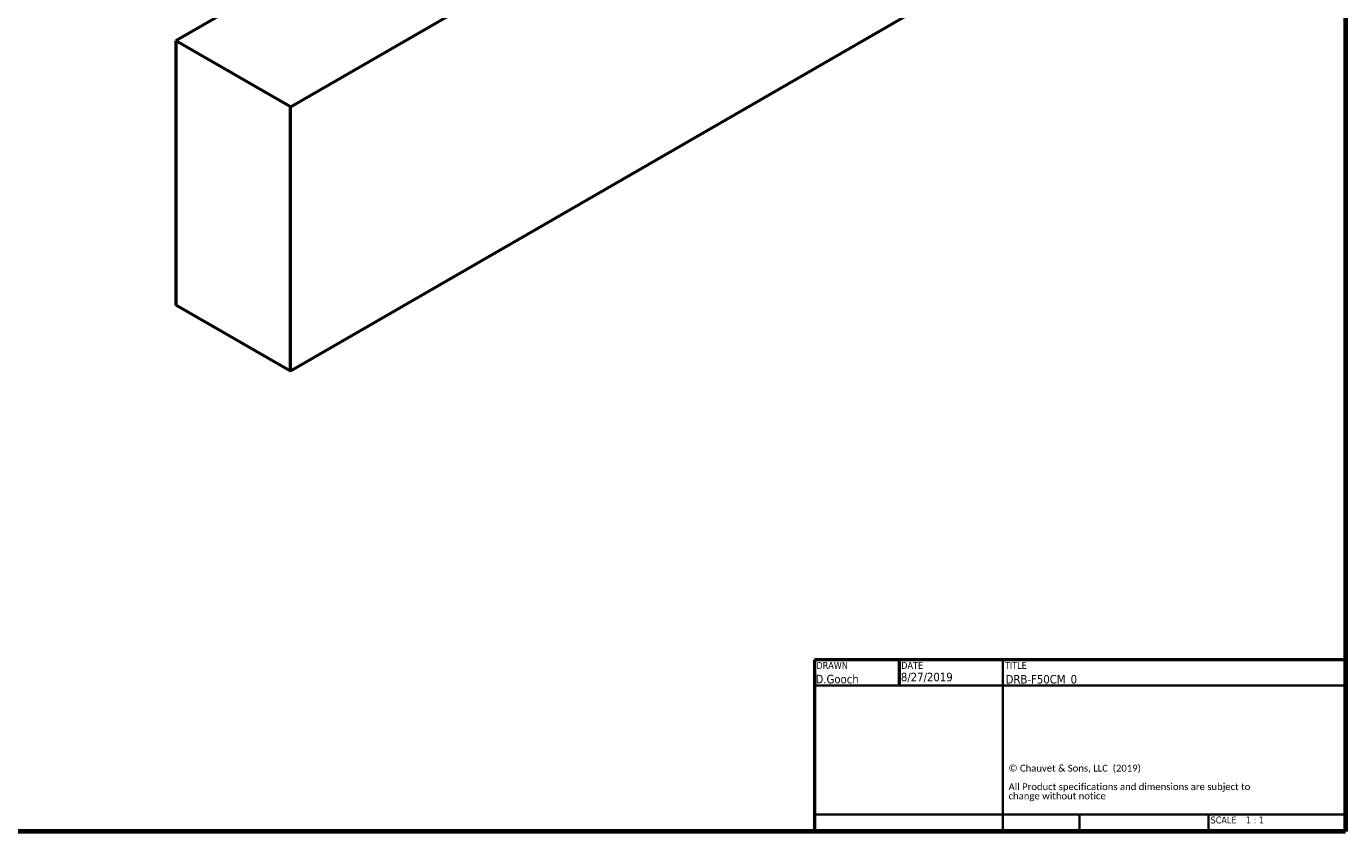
# Paper-space layout 'Sheet_1' of a CAD drawing. Header units: millimetres. Extents: x 0.8 to 58.3, y 0.8 to 58.3.
# Tile 2 of 4: x 39 to 58.3, y 0.8 to 12.5. Entities that reach past the tile are written whole.
import ezdxf
from ezdxf.enums import TextEntityAlignment as Align

# ---------------------------------------------------------------- set-up
doc = ezdxf.new("R2010")
doc.units = ezdxf.units.MM
for name, color, linetype, lineweight in [('Border (ISO)', 7, 'Continuous', 70), ('Title (ISO)', 7, 'Continuous', 50), ('Visible (ISO)', 7, 'Continuous', 50)]:
    doc.layers.add(name, color=color, linetype=linetype, lineweight=lineweight)
doc.styles.add('Note Text (ISO)', font='tahoma.ttf')
doc.styles.add('Text Style38', font='tahoma.ttf')
doc.styles.add('Text Style39', font='tahoma.ttf')

# ---------------------------------------------------------------- blocks, each defined once
blk = doc.blocks.new('Borders Chauvet')
at = {"layer": 'Border (ISO)'}
for p, q in [((58.268, 58.268), (58.268, 0.787)), ((58.268, 0.787), (0.787, 0.787))]:
    blk.add_line(p, q, dxfattribs=at)
blk = doc.blocks.new('Title Blocks Chauvet')
at = {"layer": 'Title (ISO)'}
for p, q in [((16.335, 5.738), (8.585, 5.738)), ((8.585, 5.738), (8.585, 3.233)), ((9.823, 5.738), (9.823, 5.363)), ((16.335, 3.233), (16.335, 5.738)), ((8.585, 3.233), (16.335, 3.233))]:
    blk.add_line(p, q, dxfattribs=at)
at = {"layer": 'Title (ISO)', "lineweight": 35}
for p, q in [((11.335, 3.233), (11.335, 5.738)), ((8.585, 5.363), (16.335, 5.363)), ((11.335, 3.483), (8.585, 3.483)), ((16.335, 3.483), (11.335, 3.483)), ((12.455, 3.483), (12.455, 3.233)), ((14.335, 3.483), (14.335, 3.233))]:
    blk.add_line(p, q, dxfattribs=at)
at = {"layer": 'Title (ISO)', "style": 'Text Style38'}
for s, p in [('DRAWN', (8.615, 5.708)), ('DATE', (9.853, 5.708)), ('TITLE', (11.365, 5.708))]:
    blk.add_text(s, height=0.1, dxfattribs=at).set_placement(p, align=Align.TOP_LEFT)
at = {"layer": 'Title (ISO)', "insert": (11.418, 4.209), "char_height": 0.1, "width": 3.79714, "attachment_point": 1, "line_spacing_factor": 0.80967, "style": 'Note Text (ISO)'}
blk.add_mtext('\\fCalibri|b0|i0;\\H0.1000;© Chauvet & Sons, LLC  (2019)\\P\\fCalibri|b0|i0;\\H0.1000;\\P\\fCalibri|b0|i0;\\H0.1000;All Product specifications and dimensions are subject to change without notice \\P', dxfattribs=at)
at = {"layer": 'Title (ISO)', "insert": (14.365, 3.453), "char_height": 0.1, "attachment_point": 1, "style": 'Note Text (ISO)'}
blk.add_mtext('\\fTahoma|b0|i0;\\H0.1000;SCALE', dxfattribs=at)
at = {"layer": 'Title (ISO)'}
for tag, p, height, style in [('AUTHOR_001', (8.602, 5.396), 0.125, 'Text Style39'), ('CREATION_DATE_001', (9.847, 5.427), 0.125, 'Text Style39'), ('TITLE_001', (11.376, 5.394), 0.125, 'Text Style39'), ('Initial_View_Scale_001', (14.88, 3.353), 0.1, 'Text Style38')]:
    blk.add_attdef(tag, p, '', height=height, dxfattribs=dict(at, style=style))

psp = doc.layouts.new('Sheet_1')

# ---------------------------------------------------------------- linework, layer by layer
at = {"layer": 'Visible (ISO)'}
for p, q in [((55.119, 20.359), (41.205, 12.326)), ((56.789, 15.538), (42.875, 7.504)), ((42.875, 11.362), (47.463, 14.011)), ((42.875, 11.362), (41.205, 12.326)), ((41.205, 12.326), (41.205, 8.469)), ((42.875, 7.504), (42.875, 11.362)), ((42.875, 7.504), (41.205, 8.469))]:
    psp.add_line(p, q, dxfattribs=at)

# ---------------------------------------------------------------- block references
psp.add_blockref('Borders Chauvet', (0, 0))
psp.add_blockref('Title Blocks Chauvet', (41.933, -2.446)).add_auto_attribs({'CREATION_DATE_001': '8/27/2019', 'AUTHOR_001': 'D.Gooch', 'TITLE_001': 'DRB-F50CM_0', 'Initial_View_Scale_001': '1 : 1'})

doc.saveas('drawing.dxf')
